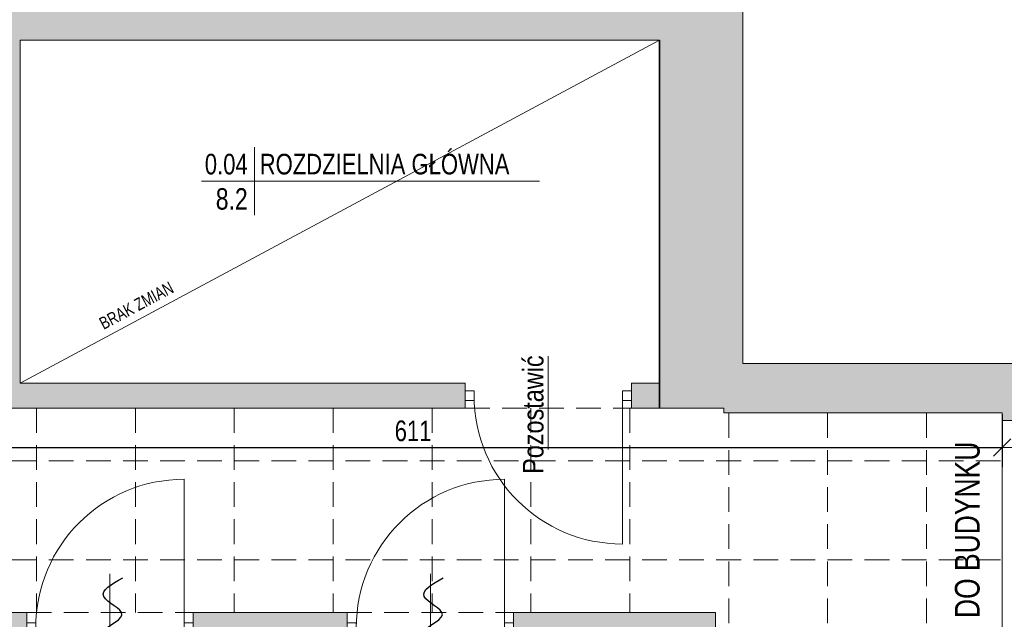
# Model space of a CAD drawing. Header units: millimetres. Extents: x 27490 to 108194, y -40520 to 41185.
# Tile 26 of 65: x 30056 to 30654, y -31465 to -31101. Entities that reach past the tile are written whole.
import ezdxf
from ezdxf.enums import TextEntityAlignment as Align

# ---------------------------------------------------------------- set-up
doc = ezdxf.new("R2010")
doc.units = ezdxf.units.MM
doc.linetypes.add('DASHEDX2', pattern=[1.5, 1, -0.5])
doc.layers.get('0').update_dxf_attribs({"lineweight": 18})
doc.layers.get('Defpoints').update_dxf_attribs({"lineweight": 18})
for name, color, linetype, lineweight in [('BA_drz', 7, 'Continuous', 18), ('BA_met', 7, 'Continuous', 18), ('BA_txs', 2, 'Continuous', 18), ('Cienka', 7, 'Continuous', 18), ('mm_Wentylacja', 5, 'Continuous', 50), ('PG_PRZERYWANE_ŚREDNIE', 1, 'DASHEDX2', 18), ('PG_WYMIARY', 1, 'Continuous', 18), ('PG_WYPOSAŻENIE', 1, 'Continuous', 18), ('PG_ŚCIANY_DZIAŁOWE', 3, 'Continuous', 18), ('PG_ŚCIANY_SŁUPY', 4, 'Continuous', 35), ('Przekrojowa', 60, 'Continuous', 18), ('WYPOSAŻENIE GARAŻU', 253, 'Continuous', 5)]:
    doc.layers.add(name, color=color, linetype=linetype, lineweight=lineweight)
doc.styles.add('BIKTC', font='bikromsw.shx', dxfattribs={"width": 0.8})
doc.styles.add('BIKTS', font='bikromsw.shx', dxfattribs={"width": 0.85})
doc.styles.add('BIKWYM', font='BIKROMSW.SHX', dxfattribs={"width": 0.8})
doc.styles.add('ROMANS', font='bikromsw.shx', dxfattribs={"width": 0.8})
doc.dimstyles.new('BA_KR_50', dxfattribs={"dimscale": 0.5, "dimtxt": 25, "dimasz": 1.666667, "dimexe": 24, "dimexo": 0, "dimgap": 0, "dimtad": 0, "dimdec": 1, "dimrnd": 0.5, "dimzin": 9, "dimdsep": 46, "dimtxsty": 'BIKWYM', "dimblk": 'WYM-KR', "dimcen": 0, "dimdle": 20, "dimclrd": 256, "dimclre": 256, "dimclrt": 7, "dimadec": 0, "dimazin": 0, "dimtfac": 0.033333, "dimtdec": 1, "dimtmove": 0, "dimatfit": 3, "dimldrblk": 'WYM-KR', "dimfxl": 40, "dimfxlon": 1, "dimtvp": 0.8, "dimtolj": 1, "dimarcsym": 0})

# ---------------------------------------------------------------- blocks, each defined once
blk = doc.blocks.new('dr1h901')
at = {"color": 0}
blk.add_line((-0.5, 0), (-0.5, 1), dxfattribs=at)
blk.add_line((0, 0.3622), (0, -0.2655))
blk.add_arc((-0.5, 0), 1, 0, 90, dxfattribs=at)
blk = doc.blocks.new('jamb')
blk.add_lwpolyline([(-0.5, -0.5), (-0.5, 0.5), (0.5, 0.5), (0.5, -0.5)], close=True)
blk = doc.blocks.new('bikmet')
blk.add_line((0, 1.65), (0, -1.65))
at = {"style": 'ROMANS', "width": 0.8}
blk.add_attdef('NRPOM', text='', height=1, dxfattribs=at).set_placement((-0.333, 0.333), align=Align.RIGHT)
blk.add_attdef('NWAPOM', (0.25, 0.333), '', height=1, dxfattribs=at)
blk.add_attdef('RAREA', text='', height=1.042, dxfattribs=at).set_placement((-0.333, -0.333), align=Align.TOP_RIGHT)
blk.add_attdef('PODLOGA', text='', height=1.042, dxfattribs=at).set_placement((0.25, -0.333), align=Align.TOP_LEFT)
blk = doc.blocks.new('A$Cb1b4349b')
at = {"layer": 'WYPOSAŻENIE GARAŻU', "color": 240, "true_color": 0xed1f24, "xscale": 5.5, "yscale": 5.999999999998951, "zscale": 5.5, "rotation": 90}
for p in [(23.9, 98.25), (23.9, 2.75)]:
    blk.add_blockref('jamb', p, dxfattribs=at)
at = {"layer": 'WYPOSAŻENIE GARAŻU', "color": 1, "xscale": -90, "yscale": 90, "zscale": -90, "rotation": 270}
blk.add_blockref('dr1h901', (23.9, 50.5), dxfattribs=at)
blk = doc.blocks.new('WYM-KR')
at = {"linetype": 'ByBlock'}
blk.add_line((11.52, 0), (-11.52, 0), dxfattribs=at)
at = {"color": 7, "linetype": 'ByBlock'}
blk.add_line((6.24, 6.24), (-6.24, -6.24), dxfattribs=at)
blk = doc.blocks.new('*D808')
at = {"layer": 'Defpoints', "color": 0, "transparency": 16777216}
for p in [(30041.74, -31336.48), (30652.74, -31339.48), (30652.74, -31360.4)]:
    blk.add_point(p, dxfattribs=at)
at = {"layer": 'PG_WYMIARY', "lineweight": -2, "transparency": 16777216}
for p, q in [((30041.74, -31340.4), (30041.74, -31372.4)), ((30652.74, -31340.4), (30652.74, -31372.4)), ((30042.57, -31360.4), (30651.91, -31360.4))]:
    blk.add_line(p, q, dxfattribs=at)
at = {"layer": 'PG_WYMIARY', "lineweight": -2, "transparency": 16777216, "xscale": 0.8333333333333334, "yscale": 0.8333333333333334, "zscale": 0.8333333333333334, "rotation": 180}
blk.add_blockref('WYM-KR', (30041.74, -31360.4), dxfattribs=at)
at = {"layer": 'PG_WYMIARY', "lineweight": -2, "transparency": 16777216, "xscale": 0.8333333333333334, "yscale": 0.8333333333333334, "zscale": 0.8333333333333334}
blk.add_blockref('WYM-KR', (30652.74, -31360.4), dxfattribs=at)
at = {"layer": 'PG_WYMIARY', "color": 7, "transparency": 16777216, "insert": (30295.23, -31350.4), "char_height": 12.5, "attachment_point": 5, "style": 'BIKWYM'}
blk.add_mtext('\\A1;611', dxfattribs=at)
blk = doc.blocks.new('podciecie')
at = {"layer": 'mm_Wentylacja', "color": 142, "lineweight": 30}
for p, q in [((23288, -37575.5), (23288, -37590.5)), ((23288, -37590.5), (23280.93, -37583.43)), ((23288, -37590.5), (23295.07, -37583.43))]:
    blk.add_line(p, q, dxfattribs=at)
blk.add_spline([(23288, -37575.5), (23283.25, -37570.75), (23295.25, -37558.75), (23284.25, -37547.75), (23295.75, -37536.25)], degree=3, dxfattribs=at)
blk = doc.blocks.new('A$C92ba3dc0')
at = {"layer": 'mm_Wentylacja', "color": 2, "lineweight": 30}
for p in [(-23616.5, 38177.35), (-23422, 38177.35)]:
    blk.add_blockref('podciecie', p, dxfattribs=at)

msp = doc.modelspace()

# ---------------------------------------------------------------- hatches: boundary and pattern name
at = {"layer": 'PG_ŚCIANY_DZIAŁOWE', "true_color": 0x939598, "transparency": 33554610}
h = msp.add_hatch(color=252, dxfattribs=at)
h.dxf.hatch_style = 1
h.paths.add_polyline_path([(29833.49, -30154.23), (29838.49, -30154.23), (29838.49, -30159.73), (29833.49, -30159.73)])
h.paths.add_polyline_path([(29826.74, -30058.73), (29850.24, -30058.73), (29850.24, -29725.73), (29890.24, -29725.73), (29890.24, -29711.73), (29930.74, -29711.73), (29930.74, -29654.48), (29877.74, -29654.48), (29877.74, -29525.48), (29826.74, -29525.48)])
h.paths.add_polyline_path([(29850.24, -30159.73), (29838.49, -30159.73), (29838.49, -30154.23), (29833.49, -30154.23), (29833.49, -30159.73), (29826.74, -30159.73), (29826.74, -31113.48), (30021.87, -31113.48), (30021.87, -31153.23), (30041.74, -31153.23), (30041.74, -31336.48), (30326.74, -31336.48), (30326.74, -31321.48), (30056.74, -31321.48), (30056.74, -31113.48), (30444.74, -31113.48), (30444.74, -31336.48), (30483.74, -31336.48), (30483.74, -31339.48), (30613.79, -31339.48), (30652.74, -31339.48), (30689.67, -31309.48), (30495.24, -31309.48), (30495.24, -31088.48), (29850.24, -31088.48), (29850.24, -30527.73), (30031.74, -30527.73), (30031.74, -30506.23), (29850.24, -30506.23), (29850.24, -30323.73), (29865.24, -30323.73), (29865.24, -30281.23), (29850.24, -30281.23)])
h = msp.add_hatch(color=252, dxfattribs=at)
h.dxf.hatch_style = 1
h.paths.add_polyline_path([(30689.67, -31483.98), (30652.74, -31483.98), (30652.74, -31952.48), (30478.74, -31952.48), (30478.74, -31568.48), (30478.74, -31460.48), (30356.24, -31460.48), (30356.24, -31478.98), (30435.74, -31478.98), (30435.74, -31689.48), (30188.24, -31689.48), (30188.24, -31478.98), (30255.24, -31478.98), (30255.24, -31460.48), (30161.74, -31460.48), (30161.74, -31478.98), (30173.74, -31478.98), (30173.74, -31707.98), (30435.74, -31707.98), (30435.74, -31893.98), (30060.74, -31893.98), (30060.74, -31478.98), (30060.74, -31460.48), (30010.74, -31460.48), (30010.74, -31476.48), (30042.24, -31476.48), (30042.24, -31914.98), (30241.74, -31914.98), (30241.74, -31921.98), (30250.74, -31921.98), (30250.74, -31914.98), (30439.74, -31914.98), (30439.74, -32080.48), (30426.24, -32080.48), (30426.24, -32152.48), (30501.3, -32152.48), (30501.3, -31998.43), (30689.67, -31998.43)])
h.paths.add_polyline_path([(30652.74, -31343.98), (30689.67, -31343.98), (30689.67, -31309.48), (30652.74, -31339.48)])
h = msp.add_hatch(color=252, dxfattribs=at)
h.dxf.hatch_style = 1
h.paths.add_polyline_path([(30444.74, -31321.48), (30427.74, -31321.48), (30427.74, -31336.48), (30444.74, -31336.48)])

# ---------------------------------------------------------------- linework, layer by layer
for p, q in [((30495.24, -31309.48), (30495.24, -30154.11)), ((30495.24, -31309.48), (30689.67, -31309.48)), ((30427.74, -31336.48), (30483.74, -31336.48)), ((30483.74, -31336.48), (30483.74, -31339.48)), ((30483.74, -31339.48), (30613.79, -31339.48)), ((30613.79, -31339.48), (30652.74, -31339.48)), ((30652.74, -31339.48), (30652.74, -31354.47)), ((30652.74, -31354.47), (30652.74, -31568.48)), ((30010.74, -31460.48), (30060.74, -31460.48)), ((30060.74, -31478.98), (30060.74, -31460.48)), ((30161.74, -31460.48), (30255.24, -31460.48)), ((30161.74, -31478.98), (30161.74, -31460.48)), ((30255.24, -31478.98), (30255.24, -31460.48)), ((30356.24, -31460.48), (30478.74, -31460.48)), ((30356.24, -31478.98), (30356.24, -31460.48)), ((30478.74, -31568.48), (30478.74, -31460.48))]:
    msp.add_line(p, q)
at = {"lineweight": 20}
for p, q in [((30326.74, -31336.48), (30326.74, -31321.48)), ((30427.74, -31321.48), (30427.74, -31336.48))]:
    msp.add_line(p, q, dxfattribs=at)
at = {"layer": 'BA_met', "color": 18, "true_color": 0x000000}
msp.add_lwpolyline([(30166.81, -31198.97), (30371.84, -31198.97)], dxfattribs=at)
at = {"layer": 'Cienka'}
for p, q in [((30056.74, -31321.48), (30444.74, -31113.48)), ((30652.74, -31343.98), (30689.67, -31343.98))]:
    msp.add_line(p, q, dxfattribs=at)
at = {"layer": 'PG_PRZERYWANE_ŚREDNIE', "color": 9, "lineweight": 15, "ltscale": 15, "true_color": 0xc7c8ca}
for p, q in [((30066.74, -31336.48), (30066.74, -31460.48)), ((30126.74, -31336.48), (30126.74, -31460.48)), ((30186.74, -31336.48), (30186.74, -31460.48)), ((30246.74, -31336.48), (30246.74, -31460.48)), ((30306.74, -31336.48), (30306.74, -31460.48)), ((30366.74, -31336.48), (30366.74, -31460.48)), ((30426.74, -31336.48), (30426.74, -31460.48)), ((30486.74, -31339.48), (30486.74, -31568.48)), ((30546.74, -31339.48), (30546.74, -31568.48)), ((30606.74, -31339.48), (30606.74, -31568.48)), ((29826.74, -31368.48), (30652.74, -31368.48)), ((29826.74, -31428.48), (30652.74, -31428.48)), ((30255.24, -31460.48), (30356.24, -31460.48))]:
    msp.add_line(p, q, dxfattribs=at)
at = {"layer": 'PG_PRZERYWANE_ŚREDNIE', "color": 251, "lineweight": 15, "ltscale": 15, "true_color": 0x636466}
for p, q in [((30326.74, -31336.48), (30427.74, -31336.48)), ((30060.74, -31460.48), (30161.74, -31460.48))]:
    msp.add_line(p, q, dxfattribs=at)
at = {"layer": 'PG_ŚCIANY_DZIAŁOWE', "color": 18, "true_color": 0x000000}
for p, q in [((30444.74, -31113.48), (30056.74, -31113.48)), ((30056.74, -31321.48), (30056.74, -31113.48)), ((30326.74, -31321.48), (30056.74, -31321.48)), ((30326.74, -31336.48), (30326.74, -31321.48)), ((30427.74, -31321.48), (30444.74, -31321.48)), ((30427.74, -31336.48), (30427.74, -31321.48)), ((30041.74, -31336.48), (30326.74, -31336.48)), ((30444.74, -31336.48), (30427.74, -31336.48))]:
    msp.add_line(p, q, dxfattribs=at)
at = {"layer": 'PG_ŚCIANY_SŁUPY', "color": 18, "true_color": 0x000000}
msp.add_line((30444.74, -31336.48), (30444.74, -31113.48), dxfattribs=at)

# ---------------------------------------------------------------- block references
at = {"color": 5, "lineweight": 20, "rotation": 90.00000000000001}
for p in [(30161.74, -31493.62), (30356.24, -31493.62)]:
    msp.add_blockref('A$Cb1b4349b', p, dxfattribs=at)
at = {"layer": 'BA_drz', "color": 18, "true_color": 0x000000, "rotation": 180}
for name, p, xscale, yscale, zscale in [('dr1h901', (30377.24, -31328.98), 90, 90, -90), ('jamb', (30329.49, -31328.98), -5.5, 5.999999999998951, 5.5), ('jamb', (30424.99, -31328.98), -5.5, 5.999999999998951, 5.5)]:
    msp.add_blockref(name, p, dxfattribs=dict(at, xscale=xscale, yscale=yscale, zscale=zscale))
at = {"layer": 'BA_met', "color": 18, "true_color": 0x000000, "xscale": 12.5, "yscale": 12.5, "zscale": 12.5}
msp.add_blockref('bikmet', (30199.02, -31198.97), dxfattribs=at).add_auto_attribs({'NRPOM': '0.04', 'NWAPOM': 'ROZDZIELNIA GŁÓWNA', 'RAREA': '8.2'})
at = {"layer": 'Przekrojowa'}
msp.add_blockref('A$C92ba3dc0', (30439.74, -32080.48), dxfattribs=at)

# ---------------------------------------------------------------- texts
at = {"layer": 'BA_txs', "color": 18, "true_color": 0x000000, "style": 'BIKTS', "width": 0.85}
msp.add_text('Pozostawić', height=12.5, rotation=90, dxfattribs=at).set_placement((30374.35, -31376.42))
at = {"layer": 'Cienka', "color": 7, "lineweight": 0, "insert": (30631.61, -31410.38), "char_height": 15, "attachment_point": 5, "rotation": 90, "style": 'BIKWYM'}
msp.add_mtext('\\A1;DO BUDYNKU', dxfattribs=at)
at = {"layer": 'PG_WYPOSAŻENIE', "color": 18, "true_color": 0x000000, "insert": (30103.9, -31282.54), "char_height": 7.5, "attachment_point": 1, "rotation": 28.19498, "style": 'BIKTC'}
msp.add_mtext_dynamic_manual_height_columns('BRAK ZMIAN', width=650.6795, gutter_width=50, heights=[0], dxfattribs=at)

# ---------------------------------------------------------------- dimensions: what is measured, and where the dimension line sits
at = {"layer": 'PG_WYMIARY'}
dim = msp.add_linear_dim(base=(30652.74, -31360.4), p1=(30041.74, -31336.48), p2=(30652.74, -31339.48), dimstyle='BA_KR_50', override={"dimdec": 0, "dimtmove": 1}, dxfattribs=at)
dim.commit()
dim.dimension.update_dxf_attribs({"geometry": '*D808', "text_midpoint": (30295.23, -31360.4), "dimtype": 160})

doc.saveas('drawing.dxf')
